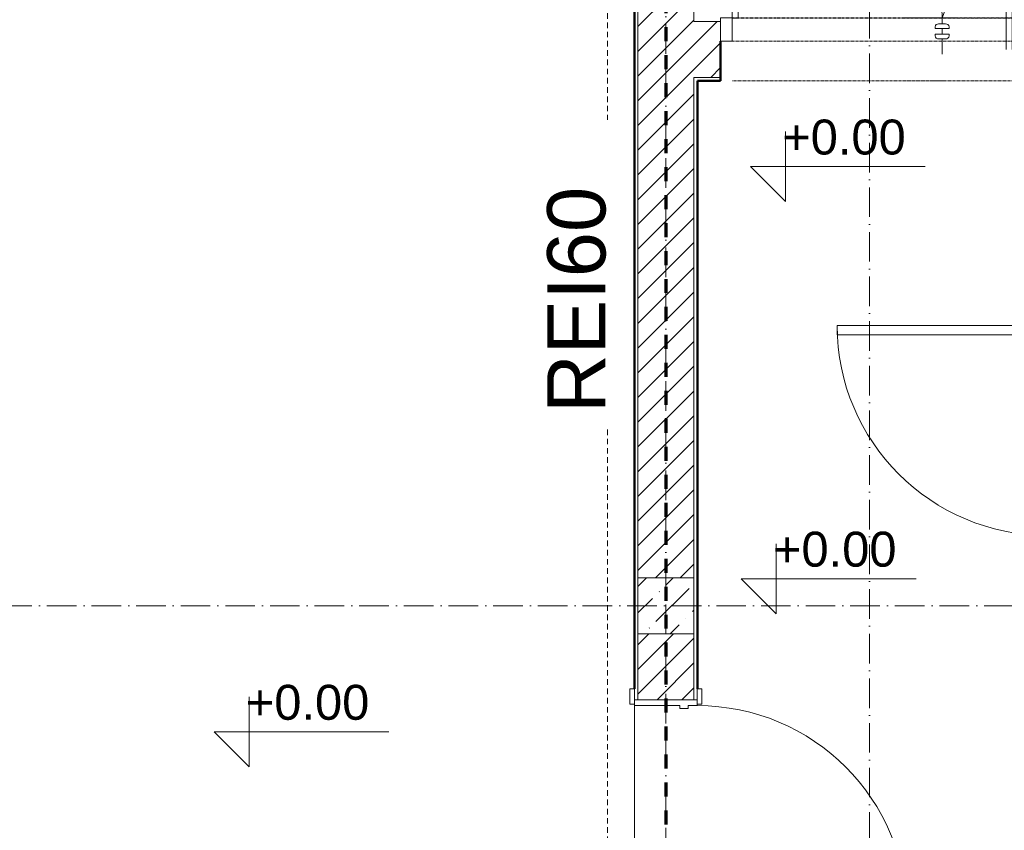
# Model space of a CAD drawing. Header units: millimetres. Extents: x -175722 to -110961, y 52375 to 104640.
# Tile 114 of 146: x -155373 to -154951, y 80613 to 80960. Entities that reach past the tile are written whole.
import ezdxf

# ---------------------------------------------------------------- set-up
doc = ezdxf.new("R2010")
doc.units = ezdxf.units.MM
for name, pattern in [('Dash', [11.999999, 6, -6]), ('Linia siatki', [19.05, 12.7, -3.175, 0, -3.175]), ('Nadwieszenie', [3.9688, 2.3813, -1.5875]), ('Przerywana gęsta', [4, 2, -2])]:
    doc.linetypes.add(name, pattern=pattern)
for name, color, linetype, lineweight in [('A-DETL', 90, 'Continuous', 5), ('A-DOOR', 31, 'Continuous', 5), ('A-DOOR-FRAM', 31, 'Continuous', 18), ('A-DOOR-HDLN', 31, 'Przerywana gęsta', 18), ('A-FLOR', 192, 'Continuous', 5), ('A-FLOR-OVHD', 1, 'Nadwieszenie', 5), ('A-WALL', 113, 'Continuous', 5), ('A-WALL-PATT', 111, 'Continuous', 50), ('G-ANNO-DIMS', 111, 'Continuous', 5), ('G-ANNO-SYMB', 111, 'Continuous', 5), ('G-ANNO-TEXT', 231, 'Continuous', 5), ('S-COLS', 52, 'Continuous', 5), ('S-GRID', 1, 'Continuous', 5)]:
    doc.layers.add(name, color=color, linetype=linetype, lineweight=lineweight)
doc.styles.add('Arial_10', font='arial.ttf', dxfattribs={"height": 150})
doc.styles.add('Arial_11', font='arial.ttf', dxfattribs={"height": 250})
pattern_1 = [(45, (-124135.7194, 82209.603), (-5.3033009, 5.3033009), [])]

# ---------------------------------------------------------------- blocks, each defined once
blk = doc.blocks.new('Drzwi_dwuskrzydłowe - 120x200-2387302-PARTER')
at = {"layer": 'A-DOOR'}
for p, q in [((-570, 984.2), (-595, 984.2)), ((-595, 984.2), (-595, 84.2)), ((-570, 84.2), (-570, 984.2)), ((580, -50), (580, 356.6)), ((580, 356.6), (605, 356.6)), ((605, 356.6), (605, -50)), ((305, 60), (305, 91.1)), ((-595, 84.2), (-570, 84.2)), ((305, 15), (305, 40)), ((305, -70), (305, -5))]:
    blk.add_line(p, q, dxfattribs=at)
at = {"layer": 'A-DOOR', "linetype": 'Przerywana gęsta'}
for p, q in [((-595, 85), (305, 85)), ((305, 85), (143.1, 85)), ((359, 85), (305, 85)), ((605, 85), (305, 85)), ((307.5, -185), (-595, -185)), ((145.1, -185), (307.5, -185)), ((359, -185), (305, -185)), ((305, -185), (605, -185))]:
    blk.add_line(p, q, dxfattribs=at)
at = {"layer": 'A-DOOR', "lineweight": 18}
for p, q in [((275, 47), (275, 40)), ((305, 60), (290, 60)), ((320, 60), (305, 60)), ((335, 40), (335, 47)), ((275, 40), (335, 40)), ((335, 15), (275, 15)), ((275, 15), (275, 8)), ((335, 8), (335, 15)), ((290, -5), (305, -5)), ((305, -5), (320, -5))]:
    blk.add_line(p, q, dxfattribs=at)
at = {"layer": 'A-DOOR'}
for centre, radius, start, end in [((-589, 90.3), 894.1, 359.607, 88.777), ((711.6, -51.3), 428.6, 107.8857, 161.5665), ((290.1, 44.7), 15.3, 90.4435, 171.4975), ((319.9, 44.7), 15.3, 8.5025, 89.5565), ((290.1, 10.3), 15.3, 188.5025, 269.5565), ((319.9, 10.3), 15.3, 270.4435, 351.4975)]:
    blk.add_arc(centre, radius, start, end, dxfattribs=at)
at = {"layer": 'A-DOOR', "lineweight": 18}
for centre, start, end in [((290.1, 44.7), 90.4435, 171.4975), ((319.9, 44.7), 8.5025, 89.5565), ((290.1, 10.3), 188.5025, 269.5565), ((319.9, 10.3), 270.4435, 351.4975)]:
    blk.add_arc(centre, 15.3, start, end, dxfattribs=at)
at = {"layer": 'A-DOOR-FRAM'}
for p, q in [((-595, 85), (-645, 85)), ((-645, 85), (-645, -15)), ((-595, -15), (-595, 85)), ((655, 85), (605, 85)), ((605, 85), (605, -15)), ((655, -15), (655, 85)), ((-645, -15), (-595, -15)), ((605, -15), (655, -15))]:
    blk.add_line(p, q, dxfattribs=at)
at = {"layer": 'A-DOOR-HDLN'}
for p, q in [((-595, 84.2), (655, 84.2)), ((-595, -15), (605, -15))]:
    blk.add_line(p, q, dxfattribs=at)
blk = doc.blocks.new('Drzwi-wewnętrzne-jednoskrzydłowe-czteropanelowe-drewniane - 90-2420798-PARTER')
at = {"layer": 'A-DOOR', "lineweight": 18}
for p, q in [((450, 956.8), (410, 956.8)), ((410, 956.8), (410, 56.8)), ((450, 56.8), (450, 956.8)), ((410, 56.8), (450, 56.8))]:
    blk.add_line(p, q, dxfattribs=at)
at = {"layer": 'A-DOOR'}
for p, q in [((-456.4, 76.8), (-521.4, 76.8)), ((-521.4, 76.8), (-521.4, 56.8)), ((-521.4, 56.8), (-456.4, 56.8)), ((-456.4, 56.8), (-456.4, 76.8)), ((521.3, 76.8), (456.3, 76.8)), ((456.3, 76.8), (456.3, 56.8)), ((456.3, 56.8), (521.3, 56.8)), ((521.3, 56.8), (521.3, 76.8)), ((-456.4, -63.2), (-521.4, -63.2)), ((-521.4, -63.2), (-521.4, -83.2)), ((-521.4, -83.2), (-456.4, -83.2)), ((-456.4, -83.2), (-456.4, -63.2)), ((521.3, -63.2), (456.3, -63.2)), ((456.3, -63.2), (456.3, -83.2)), ((456.3, -83.2), (521.3, -83.2)), ((521.3, -83.2), (521.3, -63.2))]:
    blk.add_line(p, q, dxfattribs=at)
blk.add_arc((450, 56.8), 900, 90, 180, dxfattribs=at)
at = {"layer": 'A-DOOR-FRAM'}
for p, q in [((-475, 56.8), (-475, -63.2)), ((-450, 56.8), (-456.4, 56.8)), ((-450, 16.8), (-450, 56.8)), ((450, 56.8), (450, 16.8)), ((456.3, 56.8), (450, 56.8)), ((475, -63.2), (475, 56.8)), ((-437.3, 16.8), (-450, 16.8)), ((-437.3, -18.1), (-437.3, 16.8)), ((450, 16.8), (437.3, 16.8)), ((437.3, 16.8), (437.3, -18.1)), ((-450, -63.2), (-450, -18.1)), ((-450, -18.1), (-437.3, -18.1)), ((437.3, -18.1), (450, -18.1)), ((450, -18.1), (450, -63.2)), ((-456.4, -63.2), (-450, -63.2)), ((450, -63.2), (456.3, -63.2))]:
    blk.add_line(p, q, dxfattribs=at)
blk = doc.blocks.new('Drzwi-wewnętrzne-jednoskrzydłowe-czteropanelowe-drewniane - 90-2420270-PARTER')
at = {"layer": 'A-DOOR', "lineweight": 18}
for p, q in [((450, 1031.825), (410, 1031.825)), ((410, 1031.825), (410, 131.825)), ((450, 131.825), (450, 1031.825)), ((410, 131.825), (450, 131.825))]:
    blk.add_line(p, q, dxfattribs=at)
at = {"layer": 'A-DOOR'}
for p, q in [((-456.35, 151.825), (-521.35, 151.825)), ((-521.35, 151.825), (-521.35, 131.825)), ((-521.35, 131.825), (-456.35, 131.825)), ((-456.35, 131.825), (-456.35, 151.825)), ((521.35, 151.825), (456.35, 151.825)), ((456.35, 151.825), (456.35, 131.825)), ((456.35, 131.825), (521.35, 131.825)), ((521.35, 131.825), (521.35, 151.825)), ((-456.35, -138.175), (-521.35, -138.175)), ((-521.35, -138.175), (-521.35, -158.175)), ((-521.35, -158.175), (-456.35, -158.175)), ((-456.35, -158.175), (-456.35, -138.175)), ((521.35, -138.175), (456.35, -138.175)), ((456.35, -138.175), (456.35, -158.175)), ((456.35, -158.175), (521.35, -158.175)), ((521.35, -158.175), (521.35, -138.175))]:
    blk.add_line(p, q, dxfattribs=at)
blk.add_arc((450, 131.825), 900, 90, 180, dxfattribs=at)
at = {"layer": 'A-DOOR-FRAM'}
for p, q in [((-475, 131.825), (-475, -138.175)), ((-450, 131.825), (-456.35, 131.825)), ((-450, 91.825), (-450, 131.825)), ((450, 131.825), (450, 91.825)), ((456.35, 131.825), (450, 131.825)), ((475, -138.175), (475, 131.825)), ((-437.3, 91.825), (-450, 91.825)), ((-437.3, 56.9), (-437.3, 91.825)), ((450, 91.825), (437.3, 91.825)), ((437.3, 91.825), (437.3, 56.9)), ((-450, -138.175), (-450, 56.9)), ((-450, 56.9), (-437.3, 56.9)), ((437.3, 56.9), (450, 56.9)), ((450, 56.9), (450, -138.175)), ((-456.35, -138.175), (-450, -138.175)), ((450, -138.175), (456.35, -138.175))]:
    blk.add_line(p, q, dxfattribs=at)
blk = doc.blocks.new('SŁUP ŻELBETOWY O PRZEKROJU PROSTOKĄTNYM - 24x24-V5-PARTER')
at = {"layer": 'S-COLS'}
h = blk.add_hatch(dxfattribs=at)
h.set_pattern_fill('FP_15', color=1, style=0, pattern_type=2)
h.set_pattern_definition([(45, (268114.35, -36914.77), (42.768647, 156.8179), [201.613, -40.323, 1.676, -38.646])])
h.paths.add_polyline_path([(120, -120), (120, 120), (-120, 120), (-120, -120)])
at = {"layer": 'S-COLS', "color": 10, "lineweight": 18}
for p, q in [((120, 120), (-120, 120)), ((-120, 120), (-120, -120)), ((120, -120), (120, 120)), ((-120, -120), (120, -120))]:
    blk.add_line(p, q, dxfattribs=at)
blk = doc.blocks.new('Rzędne punktów - Spot Elevation - Interior Open-143960-PARTER')
at = {"layer": 'G-ANNO-DIMS'}
for p, q in [((0, 0), (0, 6)), ((0, 0), (-3, 3)), ((-3, 3), (12, 3))]:
    blk.add_line(p, q, dxfattribs=at)
blk = doc.blocks.new('1')
at = {"layer": 'A-WALL-PATT', "lineweight": 5}
h = blk.add_hatch(dxfattribs=at)
h.set_pattern_fill('FP_3', color=256, scale=0.1, style=0, pattern_type=2)
h.set_pattern_definition(pattern_1)
h.paths.add_polyline_path([(-150935.15, 84761.75), (-150935.15, 85115.75), (-150959.15, 85115.75), (-150959.15, 84761.75)])
h.paths.add_polyline_path([(-150935.15, 85210.75), (-150935.15, 85313.41), (-150959.15, 85313.41), (-150959.15, 85210.75), (-150937.65, 85210.75)])
h.paths.add_polyline_path([(-150959.15, 85337.41), (-150935.15, 85337.41), (-150935.15, 85765.75), (-150959.15, 85765.75), (-150959.15, 85678.18)])
h.paths.add_polyline_path([(-150941.15, 85860.75), (-150935.15, 85860.75), (-150935.15, 85889.08), (-150959.15, 85889.08), (-150959.15, 85860.75)])
h.paths.add_polyline_path([(-150954.84, 85913.08), (-150935.15, 85913.08), (-150935.15, 86464.75), (-150959.15, 86464.75), (-150959.15, 85913.08)])
h = blk.add_hatch(dxfattribs=at)
h.set_pattern_fill('FP_3', color=256, scale=0.1, style=0, pattern_type=2)
h.set_pattern_definition(pattern_1)
h.paths.add_polyline_path([(-150782.15, 86127.75), (-150332.15, 86127.75), (-150332.15, 86151.75), (-150793.65, 86151.75), (-150793.65, 86127.75)])
h.paths.add_polyline_path([(-150935.15, 86127.75), (-150923.65, 86127.75), (-150923.65, 86151.75), (-150935.15, 86151.75)])
at = {"layer": 'A-DETL', "linetype": 'Dash', "lineweight": 70}
blk.add_line((-150947.15, 86509.25), (-150947.15, 84717.75), dxfattribs=at)
blk.add_line((-150947.15, 86509.25), (-150947.15, 84717.75), dxfattribs=at)
at = {"layer": 'A-FLOR'}
blk.add_line((-150960.65, 85768.25), (-150960.65, 85858.25), dxfattribs=at)
at = {"layer": 'A-FLOR-OVHD'}
blk.add_line((-150972.15, 86413.25), (-150972.15, 85213.25), dxfattribs=at)
at = {"layer": 'A-WALL', "lineweight": 50}
for p, q in [((-150960.65, 86463.25), (-150960.65, 85865.38)), ((-150923.65, 86126.25), (-150923.65, 86143.25)), ((-150933.65, 85865.38), (-150933.65, 86126.25)), ((-150933.65, 86126.25), (-150923.65, 86126.25))]:
    blk.add_line(p, q, dxfattribs=at)
at = {"layer": 'A-WALL'}
for p, q in [((-150959.15, 86464.75), (-150959.15, 85913.08)), ((-150935.15, 86464.75), (-150935.15, 86151.75)), ((-150935.15, 86151.75), (-150923.65, 86151.75)), ((-150935.15, 86127.75), (-150935.15, 85913.08)), ((-150935.15, 86127.75), (-150923.65, 86127.75)), ((-150959.15, 85889.08), (-150959.15, 85860.75)), ((-150935.15, 85889.08), (-150935.15, 85860.75))]:
    blk.add_line(p, q, dxfattribs=at)
at = {"layer": 'G-ANNO-SYMB', "linetype": 'Linia siatki'}
blk.add_line((-150859.86, 86616.76), (-150859.86, 84659.78), dxfattribs=at)
at = {"layer": 'S-GRID', "linetype": 'Linia siatki'}
for p, q in [((-150947.15, 84663.31), (-150947.15, 86612.42)), ((-150146.78, 85901.08), (-152301.95, 85901.08))]:
    blk.add_line(p, q, dxfattribs=at)
at = {"layer": 'A-DOOR', "linetype": 'Przerywana gęsta', "xscale": 0.1, "yscale": 0.1, "zscale": 0.1}
blk.add_blockref('Drzwi_dwuskrzydłowe - 120x200-2387302-PARTER', (-150859.15, 86144.75), dxfattribs=at)
at = {"layer": 'A-DOOR', "xscale": 0.1, "yscale": 0.1, "zscale": 0.1}
for name, p, rotation in [('Drzwi-wewnętrzne-jednoskrzydłowe-czteropanelowe-drewniane - 90-2420798-PARTER', (-150777.97, 85976.25), 90), ('Drzwi-wewnętrzne-jednoskrzydłowe-czteropanelowe-drewniane - 90-2420270-PARTER', (-150946.84, 85813.25), 269.9999999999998)]:
    blk.add_blockref(name, p, dxfattribs=dict(at, rotation=rotation))
at = {"layer": 'G-ANNO-DIMS', "xscale": 4.999999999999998, "yscale": 4.999999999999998, "zscale": 4.999999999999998}
for p in [(-150895.86, 86074.47), (-150899.82, 85897.67), (-151125.99, 85831.98)]:
    blk.add_blockref('Rzędne punktów - Spot Elevation - Interior Open-143960-PARTER', p, dxfattribs=at)
at = {"layer": 'S-COLS', "color": 10, "lineweight": 18, "xscale": 0.1, "yscale": 0.1, "zscale": 0.1}
blk.add_blockref('SŁUP ŻELBETOWY O PRZEKROJU PROSTOKĄTNYM - 24x24-V5-PARTER', (-150947.15, 85901.08), dxfattribs=at)
at = {"layer": 'G-ANNO-DIMS', "char_height": 15, "width": 63.3533, "attachment_point": 1, "line_spacing_factor": 0.941778, "style": 'Arial_10'}
for insert in [(-150897.26, 86109.65), (-150901.22, 85932.85), (-151127.38, 85867.16)]:
    blk.add_mtext('+0.00', dxfattribs=dict(at, insert=insert))
at = {"layer": 'G-ANNO-TEXT', "color": 1, "insert": (-150998.07, 85983.77), "char_height": 25, "width": 119.4514, "attachment_point": 1, "rotation": 90, "style": 'Arial_11', "bg_fill": 3, "box_fill_scale": 1.25, "bg_fill_color": 256, "bg_fill_true_color": 13158600, "bg_fill_transparency": 0}
blk.add_mtext('REI60', dxfattribs=at)

msp = doc.modelspace()

# ---------------------------------------------------------------- block references
msp.add_blockref('1', (-4148.58187, -5192.22609))

doc.saveas('drawing.dxf')
